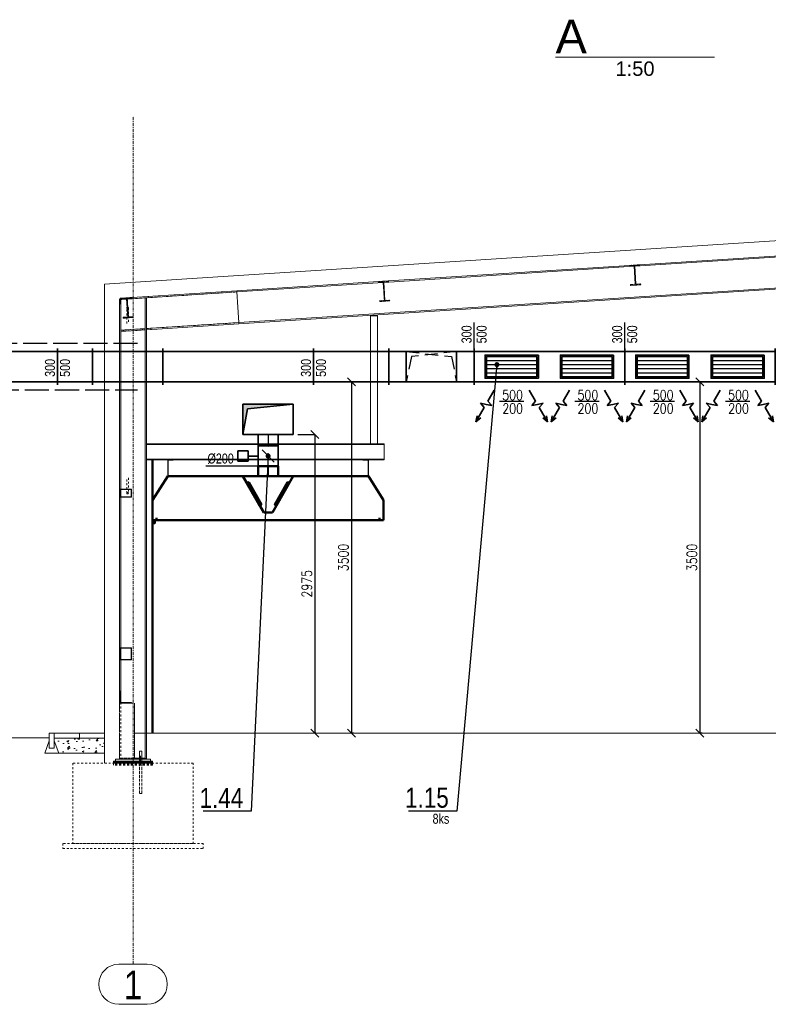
# Model space of a CAD drawing. Header units: millimetres. Extents: x 161070 to 520640, y 9197 to 248394.
# Tile 25 of 137: x 261863 to 269320, y 41195 to 51000. Entities that reach past the tile are written whole.
import ezdxf
from ezdxf.enums import TextEntityAlignment as Align

# ---------------------------------------------------------------- set-up
doc = ezdxf.new("R2010")
doc.units = ezdxf.units.MM
doc.header["$LTSCALE"] = 10
for name, pattern in [('ACAD_ISO02W100', [15, 12, -3]), ('DASHDOT', [25.4, 12.7, -6.35, 0, -6.35]), ('DASHED', [19.05, 12.7, -6.35]), ('DXK_LINE_DOT2', [3.9198, 1.9599, -1.9599]), ('DXK_LINE_DOT3', [5.9187, 2.979, -0.9799, 0.9799, -0.9799])]:
    doc.linetypes.add(name, pattern=pattern)
doc.layers.get('Defpoints').update_dxf_attribs({"color": 252})
for name, color, linetype, lineweight in [('VZT Odvod', 5, 'Continuous', 35), ('VZT Privod', 6, 'Continuous', 35), ('VZT-komponenty', 1, 'Continuous', 50), ('VZT-koty', 4, 'Continuous', 25)]:
    doc.layers.add(name, color=color, linetype=linetype, lineweight=lineweight)
for name, color, linetype in [('VZT Odvod-pozice_odkaz', 7, 'Continuous'), ('VZT Odvod-pozice_text', 7, 'Continuous'), ('VZT Privod-pozice_odkaz', 7, 'Continuous'), ('VZT Privod-pozice_text', 7, 'Continuous'), ('VZT Tepelná izolace', 3, 'ACAD_ISO02W100'), ('Vzt_koty', 4, 'Continuous')]:
    doc.layers.add(name, color=color, linetype=linetype)
doc.styles.add('AR-KOTY', font='simplex', dxfattribs={"width": 0.7})
doc.styles.add('Arial', font='arial.ttf')
doc.styles.add('Arial Narrow', font='ARIALN.TTF', dxfattribs={"height": 0.2})
doc.styles.add('Romans', font='romans.shx', dxfattribs={"width": 0.8})
doc.styles.get("Standard").update_dxf_attribs({"font": 'ic-simplex.shx', "width": 0.8})
doc.dimstyles.new('CADKON', dxfattribs={"dimscale": 50, "dimtxt": 2.5, "dimasz": 2.5, "dimexe": 1.8, "dimexo": 5, "dimgap": 0.6, "dimtad": 1, "dimrnd": 1, "dimtxsty": 'Standard', "dimblk1": 'ARCHTICK', "dimblk2": 'ARCHTICK', "dimsah": 1, "dimcen": 2.5, "dimadec": 1, "dimazin": 2, "dimtfac": 1, "dimtdec": 4, "dimtix": 1, "dimtmove": 1, "dimatfit": 3, "dimldrblk": 'OPEN30', "dimfxl": 5, "dimtolj": 1, "dimarcsym": 0})
doc.dimstyles.new('Standa 50', dxfattribs={"dimtxt": 100, "dimasz": 80, "dimexe": 0, "dimexo": 30, "dimgap": 30, "dimtad": 1, "dimdec": 0, "dimrnd": 1, "dimdsep": 46, "dimtxsty": 'Romans', "dimblk": 'OBLIQUE', "dimcen": 0, "dimclrd": 256, "dimclre": 256, "dimclrt": 256, "dimadec": 0, "dimazin": 0, "dimtfac": 1, "dimtdec": 0, "dimtofl": 0, "dimtmove": 0, "dimatfit": 3, "dimldrblk": 'OBLIQUE', "dimfxl": 1, "dimtvp": 1.1, "dimtolj": 1, "dimlwd": -1, "dimlwe": -1, "dimarcsym": 0})

# ---------------------------------------------------------------- blocks, each defined once
blk = doc.blocks.new('*U2084', base_point=(100, 200))
at = {"color": 0, "linetype": 'ByBlock', "lineweight": -2}
for p, q in [((0, 200), (0, 0)), ((100, 200), (0, 200)), ((100, 0), (100, 200)), ((0, 0), (100, 0))]:
    blk.add_line(p, q, dxfattribs=at)
at = {"color": 40, "linetype": 'DASHDOT', "lineweight": 25}
blk.add_line((0, 100), (100, 100), dxfattribs=at)
blk = doc.blocks.new('_OBLIQUE')
at = {"color": 0, "linetype": 'ByBlock'}
blk.add_line((-0.5, -0.5), (0.5, 0.5), dxfattribs=at)
blk = doc.blocks.new('*D2178')
at = {"layer": 'Defpoints', "color": 0}
for p in [(264602.2, 46870.2), (264803.5, 43895.2), (264843.3, 43895.2)]:
    blk.add_point(p, dxfattribs=at)
at = {"layer": 'Vzt_koty'}
for p, q in [((264632.2, 46870.2), (264803.5, 46870.2)), ((264803.5, 46870.2), (264803.5, 43895.2)), ((264813.3, 43895.2), (264803.5, 43895.2))]:
    blk.add_line(p, q, dxfattribs=at)
at = {"layer": 'Vzt_koty', "xscale": 80, "yscale": 80, "zscale": 80}
for p, rotation in [((264803.5, 46870.2), 90), ((264803.5, 43895.2), 270)]:
    blk.add_blockref('_OBLIQUE', p, dxfattribs=dict(at, rotation=rotation))
at = {"layer": 'Vzt_koty', "insert": (264723.5, 45382.7), "char_height": 100, "attachment_point": 5, "rotation": 90, "style": 'Romans'}
blk.add_mtext('\\A1;2975', dxfattribs=at)
blk = doc.blocks.new('*U2195')
at = {"color": 0, "linetype": 'ByBlock'}
for p, q in [((0, 300), (0, 330)), ((1500, 300), (0, 300)), ((0, 300), (0, 0)), ((1500, 300), (1500, 330)), ((1500, 0), (1500, 300)), ((0, 0), (1500, 0)), ((0, 0), (0, -30)), ((1500, 0), (1500, -30))]:
    blk.add_line(p, q, dxfattribs=at)
blk = doc.blocks.new('*U2240', base_point=(114.984456, 100))
at = {"color": 0, "linetype": 'ByBlock', "lineweight": -2}
for p, q in [((0, 200), (0, 0)), ((114.984456, 200), (0, 200)), ((114.984456, 0), (114.984456, 200)), ((0, 0), (114.984456, 0))]:
    blk.add_line(p, q, dxfattribs=at)
at = {"color": 2, "linetype": 'DASHDOT', "lineweight": 25}
blk.add_line((0, 100), (114.984456, 100), dxfattribs=at)
blk = doc.blocks.new('*D2241')
at = {"layer": 'Defpoints', "color": 0}
for p in [(265164.3, 47395.2), (265158, 43895.2), (265167.1, 43895.2)]:
    blk.add_point(p, dxfattribs=at)
at = {"layer": 'Vzt_koty'}
for p, q in [((265194.3, 47395.2), (265167.1, 47395.2)), ((265167.1, 47395.2), (265167.1, 43895.2)), ((265188, 43895.2), (265167.1, 43895.2))]:
    blk.add_line(p, q, dxfattribs=at)
at = {"layer": 'Vzt_koty', "xscale": 80, "yscale": 80, "zscale": 80}
for p, rotation in [((265167.1, 47395.2), 90), ((265167.1, 43895.2), 270)]:
    blk.add_blockref('_OBLIQUE', p, dxfattribs=dict(at, rotation=rotation))
at = {"layer": 'Vzt_koty', "insert": (265087.1, 45645.2), "char_height": 100, "attachment_point": 5, "rotation": 90, "style": 'Romans'}
blk.add_mtext('\\A1;3500', dxfattribs=at)
blk = doc.blocks.new('*U2287', base_point=(750, 300))
at = {"color": 0, "linetype": 'ByBlock'}
for p, q in [((0, 300), (0, 330)), ((750, 300), (0, 300)), ((0, 300), (0, 0)), ((750, 300), (750, 330)), ((750, 0), (750, 300)), ((0, 0), (750, 0)), ((0, 0), (0, -30)), ((750, 0), (750, -30))]:
    blk.add_line(p, q, dxfattribs=at)
blk = doc.blocks.new('*U2284', base_point=(300, 0))
at = {"color": 0, "linetype": 'ByBlock', "lineweight": -2}
for p, q in [((0, 675), (0, 175)), ((300, 675), (0, 675)), ((300, 175), (300, 675)), ((0, 175), (0, 0)), ((300, 0), (300, 175)), ((0, 0), (-30, 0)), ((0, 0), (300, 0)), ((300, 0), (330, 0))]:
    blk.add_line(p, q, dxfattribs=at)
at = {"color": 2, "linetype": 'DASHED', "lineweight": 25}
blk.add_line((0, 175), (300, 175), dxfattribs=at)
blk.add_lwpolyline([(0, 175), (50, 625), (300, 675)], dxfattribs=at)
blk = doc.blocks.new('*U2288')
at = {"linetype": 'ByBlock', "transparency": 33554687}
blk.add_hatch(color=0, dxfattribs=at).paths.add_polyline_path([(500, 300), (0, 300), (0, 0), (45, 255)])
at = {"color": 0, "linetype": 'ByBlock'}
for p, q in [((500, 300), (0, 300)), ((0, 300), (0, 0)), ((45, 255), (500, 300)), ((500, 0), (500, 300)), ((0, 0), (45, 255)), ((0, 0), (500, 0))]:
    blk.add_line(p, q, dxfattribs=at)
blk = doc.blocks.new('*U2290')
at = {"color": 0, "linetype": 'ByBlock', "lineweight": -2}
for points in [[(0, 200), (0, 0)], [(0, 200), (500, 200)], [(500, 200), (500, 0)], [(0, 0), (500, 0)]]:
    blk.add_lwpolyline(points, dxfattribs=at)
at = {"color": 2, "linetype": 'ByBlock', "lineweight": 25}
for points in [[(0, 160), (500, 160)], [(0, 120), (500, 120)], [(0, 80), (500, 80)], [(0, 40), (500, 40)]]:
    blk.add_lwpolyline(points, dxfattribs=at)
blk = doc.blocks.new('*U2277', base_point=(100.000029, 76.999998))
at = {"color": 0, "linetype": 'ByBlock', "lineweight": -2}
for p, q in [((278.000029, 76.999998), (304.513255, 153.999998)), ((331.026481, 76.999998), (304.513255, 153.999998)), ((100.000029, 76.999998), (278.000029, 76.999998)), ((331.026481, 76.999998), (357.539708, -0.000002)), ((357.539708, -0.000002), (384.052934, 76.999998)), ((384.052934, 76.999998), (620.052934, 76.999998)), ((620.052934, 76.999998), (535.879199, 107.513298)), ((620.052934, 76.999998), (535.879199, 46.486697))]:
    blk.add_line(p, q, dxfattribs=at)
blk = doc.blocks.new('*D2291')
at = {"layer": 'Defpoints', "color": 0}
for p in [(268636.2, 47395.2), (268629.8, 43895.2), (268638.9, 43895.2)]:
    blk.add_point(p, dxfattribs=at)
at = {"layer": 'Vzt_koty'}
for p, q in [((268666.2, 47395.2), (268638.9, 47395.2)), ((268638.9, 47395.2), (268638.9, 43895.2)), ((268659.8, 43895.2), (268638.9, 43895.2))]:
    blk.add_line(p, q, dxfattribs=at)
at = {"layer": 'Vzt_koty', "xscale": 80, "yscale": 80, "zscale": 80}
for p, rotation in [((268638.9, 47395.2), 90), ((268638.9, 43895.2), 270)]:
    blk.add_blockref('_OBLIQUE', p, dxfattribs=dict(at, rotation=rotation))
at = {"layer": 'Vzt_koty', "insert": (268558.9, 45645.2), "char_height": 100, "attachment_point": 5, "rotation": 90, "style": 'Romans'}
blk.add_mtext('\\A1;3500', dxfattribs=at)
blk = doc.blocks.new('*U2281', base_point=(0, 300))
at = {"color": 0, "linetype": 'ByBlock'}
for p, q in [((0, 300), (0, 330)), ((700, 300), (0, 300)), ((0, 300), (0, 0)), ((700, 300), (700, 330)), ((700, 0), (700, 300)), ((0, 0), (700, 0)), ((0, 0), (0, -30)), ((700, 0), (700, -30))]:
    blk.add_line(p, q, dxfattribs=at)
blk = doc.blocks.new('*U2280', base_point=(0, 300))
at = {"color": 0, "linetype": 'ByBlock'}
for p, q in [((0, 300), (0, 330)), ((350, 300), (0, 300)), ((0, 300), (0, 0)), ((350, 300), (350, 330)), ((350, 0), (350, 300)), ((0, 0), (350, 0)), ((0, 0), (0, -30)), ((350, 0), (350, -30))]:
    blk.add_line(p, q, dxfattribs=at)
blk = doc.blocks.new('_ArchTick')
at = {"color": 0, "const_width": 0.15}
blk.add_lwpolyline([(-0.5, -0.5), (0.5, 0.5)], dxfattribs=at)
blk = doc.blocks.new('*U2175', base_point=(200, 100))
at = {"color": 0, "linetype": 'ByBlock', "lineweight": -2}
for p, q in [((150, 300), (50, 300)), ((50, 300), (50, 200)), ((150, 200), (150, 300)), ((50, 200), (100, 200)), ((100, 100), (100, 200)), ((100, 200), (150, 200))]:
    blk.add_line(p, q, dxfattribs=at)
for points in [[(0, 100), (0, -100)], [(200, 100), (0, 100)], [(200, 100), (200, -100)], [(160, 60), (40, -60)], [(200, -100), (0, -100)]]:
    blk.add_lwpolyline(points, dxfattribs=at)
at = {"color": 2, "linetype": 'DASHDOT', "lineweight": 25}
blk.add_lwpolyline([(0, 0), (200, 0)], dxfattribs=at)

msp = doc.modelspace()

# ---------------------------------------------------------------- hatches: boundary and pattern name
at = {"lineweight": 15, "transparency": 33554687}
h = msp.add_hatch(dxfattribs=at)
h.set_pattern_fill('AR-CONC', color=252)
h.set_pattern_definition([(50, (339444.59, 55896.33), (182.18467, -15.93909), [19.05, -209.55]), (355, (339444.6, 55896.33), (-35.2434, 191.05685), [15.24, -167.6406]), (100.45144, (339459.77, 55895), (146.94125, 175.11775), [16.19, -178.09024]), (46.1842, (339444.6, 55947.13), (271.07904, -42.0423), [28.575, -314.325]), (96.63556, (339467.18, 55943.63), (237.4041, 247.4261), [24.285, -267.1356]), (351.18415, (339444.6, 55947.13), (237.4041, 247.4261), [22.86, -251.4597]), (21, (339469.99, 55934.43), (151.6144, -102.2652), [19.05, -209.55]), (326, (339470, 55934.43), (61.80203, 184.18797), [15.24, -167.64]), (71.45144, (339482.63, 55925.91), (213.4164, 81.92277), [16.19, -178.08994]), (37.5, (339444.59, 55896.33), (3.088603, 84.55504), [0, -165.608, 0, -170.18, 0, -168.275]), (7.5, (339444.59, 55896.33), (66.81966, 100.18057), [0, -97.028, 0, -161.798, 0, -64.135]), (327.5, (339387.95, 55896.33), (135.590595, -5.728744), [0, -63.5, 0, -198.12, 0, -262.89]), (317.5, (339362.55, 55896.33), (148.12918, 25.4265), [0, -82.55, 0, -131.572, 0, -186.69])])
h.paths.add_polyline_path([(262707.2, 43695.2), (262707.2, 43845.2), (262207.2, 43845.2), (262207.2, 43820.2), (262252.2, 43695.2)])

# ---------------------------------------------------------------- linework, layer by layer
at = {"color": 252, "linetype": 'Continuous', "lineweight": 15}
for p, q in [((267200.9, 50628.4), (268783.5, 50628.4)), ((270483.7, 48706.3), (267989.3, 48545.4)), ((270435.8, 48714.7), (268035.6, 48559.9)), ((267983.7, 48545), (265489.3, 48384.1)), ((267935.8, 48553.4), (265535.6, 48398.6)), ((267935.8, 48553.4), (268035.6, 48559.9)), ((267936.4, 48545), (267935.8, 48553.4)), ((267983.5, 48548), (267936.4, 48545)), ((267995.3, 48365.4), (267983.5, 48548)), ((268036.2, 48551.4), (267989.1, 48548.4)), ((267989.1, 48548.4), (268000.9, 48365.7)), ((268035.6, 48559.9), (268036.2, 48551.4)), ((271979.6, 48495.1), (264045.8, 47983.4)), ((264046.6, 47971.9), (271980.3, 48483.6)), ((265435.8, 48392.2), (264025.3, 48301.2)), ((265483.7, 48383.8), (264026.1, 48289.7)), ((265435.8, 48392.2), (265535.6, 48398.6)), ((265436.4, 48383.7), (265435.8, 48392.2)), ((265483.5, 48386.8), (265436.4, 48383.7)), ((265495.3, 48204.1), (265483.5, 48386.8)), ((265536.2, 48390.2), (265489.1, 48387.1)), ((265489.1, 48387.1), (265500.9, 48204.5)), ((265535.6, 48398.6), (265536.2, 48390.2)), ((267948.2, 48362.3), (267995.3, 48365.4)), ((267948.8, 48353.9), (267948.2, 48362.3)), ((268048.6, 48360.3), (267948.8, 48353.9)), ((268048, 48368.8), (268000.9, 48365.7)), ((268048.6, 48360.3), (268048, 48368.8)), ((264026.1, 48289.2), (262934.3, 48218.8)), ((264025.3, 48301.2), (262980.6, 48233.8)), ((263147.9, 48232.6), (263147.2, 48244.6)), ((264025.3, 48301.2), (264026.1, 48289.7)), ((264026.1, 48289.2), (264025.3, 48301.2)), ((264026.1, 48289.2), (264045.8, 47983.9)), ((262857.2, 48217.4), (262906.8, 48220.6)), ((262857.2, 48167.4), (262857.2, 48217.4)), ((262857.2, 48167.4), (262857.2, 46325.2)), ((262860.2, 48167.4), (262857.2, 48167.4)), ((262907, 48217.6), (262860.2, 48214.5)), ((262870.2, 48214.7), (262860.2, 48214)), ((262860.2, 48167.4), (262860.2, 48214.5)), ((262880.8, 48227.4), (262865.2, 48226.4)), ((262865.2, 48226.4), (262865.7, 48217.9)), ((262866, 48214.4), (262865.9, 48214.9)), ((262928.7, 48218.5), (262866, 48214.4)), ((262870.2, 48214.7), (262870.2, 46325.2)), ((262880.8, 48227.4), (262980.6, 48233.8)), ((262881.4, 48218.9), (262880.8, 48227.4)), ((262928.5, 48222), (262881.4, 48218.9)), ((262906.8, 48220.6), (262907, 48217.6)), ((262940.3, 48039.3), (262928.5, 48222)), ((262981.2, 48225.4), (262934.1, 48222.3)), ((262934.1, 48222.3), (262945.9, 48039.7)), ((262980.6, 48233.8), (262981.2, 48225.4)), ((263114.2, 48230.4), (263127.2, 48231.3)), ((263114.2, 43635.2), (263114.2, 48230.4)), ((263127.2, 48231.3), (263127.2, 43635.2)), ((265448.2, 48201.1), (265495.3, 48204.1)), ((265448.8, 48192.6), (265448.2, 48201.1)), ((265548.6, 48199.1), (265448.8, 48192.6)), ((265548, 48207.5), (265500.9, 48204.5)), ((265548.6, 48199.1), (265548, 48207.5)), ((265427.2, 48050.2), (265357.2, 48050.2)), ((265357.2, 46777.2), (265357.2, 48050.2)), ((265427.2, 46777.2), (265427.2, 48050.2)), ((262893.2, 48036.3), (262940.3, 48039.3)), ((262893.8, 48027.8), (262893.2, 48036.3)), ((262993.6, 48034.3), (262893.8, 48027.8)), ((262993, 48042.7), (262945.9, 48039.7)), ((262993.6, 48034.3), (262993, 48042.7)), ((264045.8, 47983.9), (263127.2, 47924.6)), ((264046.6, 47971.9), (263128, 47912.7)), ((264046.6, 47971.9), (264045.8, 47983.9)), ((264045.8, 47983.4), (264046.6, 47971.9)), ((262871.5, 47908.1), (263112.1, 47923.6)), ((262872.3, 47896.1), (262871.5, 47908.1)), ((262872.3, 47896.1), (263112.9, 47911.7)), ((263112.9, 47911.7), (263112.1, 47923.6)), ((263128, 47912.7), (263127.2, 47924.6)), ((263168.4, 47915.3), (263167.6, 47927.2)), ((263127.2, 46777.2), (265492.2, 46777.2)), ((265492.2, 46777.2), (265492.2, 46617.2)), ((263127.2, 46769.8), (265492.2, 46769.8)), ((263127.2, 46624.6), (265492.2, 46624.6)), ((263202.2, 46617.2), (263127.2, 46617.2)), ((263257.2, 46617.2), (263202.2, 46617.2)), ((264287.2, 46617.2), (263257.2, 46617.2)), ((263337.2, 46617.2), (263337.2, 46455.2)), ((263341.2, 46459.2), (263341.2, 46613.2)), ((263341.2, 46613.2), (263392.2, 46613.2)), ((263392.2, 46613.2), (263392.2, 46617.2)), ((264342.2, 46617.2), (264287.2, 46617.2)), ((265437.2, 46617.2), (264342.2, 46617.2)), ((265282.2, 46617.2), (265282.2, 46613.2)), ((265282.2, 46613.2), (265333.2, 46613.2)), ((265333.2, 46613.2), (265333.2, 46459.2)), ((265337.2, 46455.2), (265337.2, 46617.2)), ((265492.2, 46617.2), (265437.2, 46617.2)), ((263337.2, 46455.2), (263392.2, 46455.2)), ((263392.2, 46459.2), (263341.2, 46459.2)), ((263392.2, 46455.2), (263392.2, 46459.2)), ((264272.2, 46455.2), (264327.2, 46455.2)), ((265333.2, 46459.2), (265282.2, 46459.2)), ((265282.2, 46459.2), (265282.2, 46455.2)), ((265282.2, 46455.2), (265337.2, 46455.2)), ((262857.2, 46325.2), (262977.2, 46325.2)), ((262857.2, 46245.2), (262857.2, 46325.2)), ((262972.2, 46320.2), (262862.2, 46320.2)), ((262862.2, 46320.2), (262862.2, 46250.2)), ((262870.2, 46320.2), (262870.2, 46250.2)), ((262972.2, 46250.2), (262972.2, 46320.2)), ((262977.2, 46325.2), (262977.2, 46245.2)), ((262977.2, 46245.2), (262857.2, 46245.2)), ((262857.2, 46245.2), (262857.2, 44745.2)), ((262862.2, 46250.2), (262972.2, 46250.2)), ((262870.2, 46245.2), (262870.2, 44745.2)), ((262857.2, 44745.2), (262977.2, 44745.2)), ((262857.2, 44625.2), (262857.2, 44745.2)), ((262972.2, 44740.2), (262862.2, 44740.2)), ((262862.2, 44740.2), (262862.2, 44630.2)), ((262870.2, 44740.2), (262870.2, 44630.2)), ((262972.2, 44630.2), (262972.2, 44740.2)), ((262977.2, 44745.2), (262977.2, 44625.2)), ((262977.2, 44625.2), (262857.2, 44625.2)), ((262857.2, 44625.2), (262857.2, 44315.2)), ((262862.2, 44630.2), (262972.2, 44630.2)), ((262870.2, 44625.2), (262870.2, 44199.2)), ((262857.2, 44315.2), (262861.2, 44315.2)), ((262857.2, 44195.2), (262857.2, 44315.2)), ((262861.2, 44315.2), (262861.2, 44199.2)), ((262977.2, 44195.2), (262857.2, 44195.2)), ((262861.2, 44199.2), (262977.2, 44199.2)), ((262977.2, 44199.2), (262977.2, 44195.2)), ((262817.2, 43635.2), (262817.2, 43615.2)), ((262817.2, 43635.2), (263167.2, 43635.2)), ((262857.2, 43645.2), (262857.2, 43635.2)), ((262870.2, 43645.2), (262870.2, 43635.2)), ((263007.2, 43647.2), (263107.2, 43647.2)), ((263007.2, 43635.2), (263007.2, 43645.2)), ((263079.2, 43715.2), (263055.2, 43715.2)), ((263055.2, 43647.2), (263055.2, 43715.2)), ((263057.2, 43635.2), (263057.2, 43647.2)), ((263079.2, 43647.2), (263079.2, 43715.2)), ((263107.2, 43647.2), (263107.2, 43635.2)), ((263167.2, 43635.2), (263167.2, 43615.2)), ((262797.2, 43615.2), (262817.2, 43615.2)), ((262797.2, 43605.2), (262797.2, 43615.2)), ((262797.2, 43605.2), (263055.2, 43605.2)), ((262797.2, 43605.2), (263055.2, 43605.2)), ((262797.2, 43597.2), (262797.2, 43605.2)), ((262797.2, 43597.2), (263055.2, 43597.2)), ((262797.2, 43595.2), (262797.2, 43597.2)), ((262797.2, 43597.2), (263055.2, 43597.2)), ((262817.2, 43615.2), (263167.2, 43615.2)), ((263055.2, 43595.2), (263055.2, 43615.2)), ((263079.2, 43595.2), (263079.2, 43615.2)), ((263187.2, 43605.2), (263079.2, 43605.2)), ((263187.2, 43605.2), (263079.2, 43605.2)), ((263187.2, 43597.2), (263079.2, 43597.2)), ((263187.2, 43597.2), (263079.2, 43597.2)), ((263187.2, 43615.2), (263167.2, 43615.2)), ((263187.2, 43605.2), (263187.2, 43615.2)), ((263187.2, 43597.2), (263187.2, 43605.2)), ((263187.2, 43595.2), (263187.2, 43597.2)), ((262851, 41595.2), (263133.4, 41595.2)), ((262851, 41195.2), (263133.4, 41195.2))]:
    msp.add_line(p, q, dxfattribs=at)
at = {"color": 252, "linetype": 'DXK_LINE_DOT3', "lineweight": 15}
msp.add_line((262992.2, 41595.2), (262992.2, 50040.2), dxfattribs=at)
at = {"color": 252, "lineweight": 15}
for p, q in [((273035.6, 49032.4), (262707.2, 48366.2)), ((262707.2, 48366.2), (262707.2, 43595.2)), ((262157.2, 43850.2), (251581.1, 43850.2)), ((262157.2, 43895.2), (262707.2, 43895.2)), ((262157.2, 43850.2), (262157.2, 43895.2)), ((262157.2, 43850.2), (262157.2, 43745.2)), ((262207.2, 43895.2), (262207.2, 43745.2)), ((262707.2, 43845.2), (262207.2, 43845.2)), ((262457.2, 43895.2), (262457.2, 43845.2)), ((263007, 43895.2), (274359.1, 43895.2)), ((262157.2, 43820.2), (262112.2, 43695.2)), ((262157.2, 43745.2), (262207.2, 43745.2)), ((262207.2, 43820.2), (262252.2, 43695.2)), ((262112.2, 43695.2), (262252.2, 43695.2)), ((262252.2, 43695.2), (262707.2, 43695.2))]:
    msp.add_line(p, q, dxfattribs=at)
at = {"color": 252, "linetype": 'DXK_LINE_DOT2', "lineweight": 15}
for p, q in [((267935.8, 48553.4), (268035.6, 48559.9)), ((268035.6, 48559.9), (267935.8, 48553.4)), ((267936.4, 48545), (267935.8, 48553.4)), ((267983.5, 48548), (267936.4, 48545)), ((267995.3, 48365.4), (267983.5, 48548)), ((267989.3, 48545.4), (267983.7, 48545)), ((268036.2, 48551.4), (267989.1, 48548.4)), ((267989.1, 48548.4), (268000.9, 48365.7)), ((268035.6, 48559.9), (268036.2, 48551.4)), ((265435.8, 48392.2), (265535.6, 48398.6)), ((265535.6, 48398.6), (265435.8, 48392.2)), ((265436.4, 48383.7), (265435.8, 48392.2)), ((265483.5, 48386.8), (265436.4, 48383.7)), ((265495.3, 48204.1), (265483.5, 48386.8)), ((265489.3, 48384.1), (265483.7, 48383.8)), ((265536.2, 48390.2), (265489.1, 48387.1)), ((265489.1, 48387.1), (265500.9, 48204.5)), ((265535.6, 48398.6), (265536.2, 48390.2)), ((267948.2, 48362.3), (267995.3, 48365.4)), ((267948.8, 48353.9), (267948.2, 48362.3)), ((268048.6, 48360.3), (267948.8, 48353.9)), ((268000.9, 48365.7), (268048, 48368.8)), ((268048, 48368.8), (268048.6, 48360.3)), ((263127.2, 48231.3), (264026.1, 48289.2)), ((264045.8, 47983.4), (264026.1, 48289.7)), ((262857.2, 48217.4), (262906.8, 48220.6)), ((262857.2, 48167.4), (262857.2, 48217.4)), ((262860.2, 48214), (262857.2, 48213.8)), ((262857.2, 48213.8), (262857.2, 48167.4)), ((262860.2, 48167.4), (262857.2, 48167.4)), ((262860.2, 48214.5), (262907, 48217.6)), ((262860.2, 48167.4), (262860.2, 48214.5)), ((262865.7, 48217.9), (262865.9, 48214.9)), ((263114.2, 48230.4), (262870.2, 48214.7)), ((262880.8, 48227.4), (262980.6, 48233.8)), ((262980.6, 48233.8), (262880.8, 48227.4)), ((262881.4, 48218.9), (262880.8, 48227.4)), ((262928.5, 48222), (262881.4, 48218.9)), ((262907, 48217.6), (262906.8, 48220.6)), ((262940.3, 48039.3), (262928.5, 48222)), ((262934.3, 48218.8), (262928.7, 48218.5)), ((262981.2, 48225.4), (262934.1, 48222.3)), ((262934.1, 48222.3), (262945.9, 48039.7)), ((262980.6, 48233.8), (262981.2, 48225.4)), ((263127.2, 47924.6), (263127.2, 48231.3)), ((265448.2, 48201.1), (265495.3, 48204.1)), ((265448.8, 48192.6), (265448.2, 48201.1)), ((265548.6, 48199.1), (265448.8, 48192.6)), ((265500.9, 48204.5), (265548, 48207.5)), ((265548, 48207.5), (265548.6, 48199.1)), ((262929.2, 48129.5), (262930.3, 48133.4)), ((262930.3, 48125.7), (262929.2, 48129.5)), ((262929.2, 47975.9), (262929.2, 48129.5)), ((262930.3, 48133.4), (262933.2, 48136.2)), ((262933.2, 48122.9), (262930.3, 48125.7)), ((262933.2, 48136.2), (262937.2, 48137.2)), ((262937.2, 48121.9), (262933.2, 48122.9)), ((262937.2, 48137.2), (262941.2, 48136.2)), ((262941.2, 48122.9), (262937.2, 48121.9)), ((262941.2, 48136.2), (262944.1, 48133.4)), ((262944.1, 48125.7), (262941.2, 48122.9)), ((262944.1, 48133.4), (262945.2, 48129.5)), ((262945.2, 48129.5), (262944.1, 48125.7)), ((262945.2, 48129.5), (262945.2, 47975.9)), ((262893.2, 48036.3), (262940.3, 48039.3)), ((262893.8, 48027.8), (262893.2, 48036.3)), ((262993.6, 48034.3), (262893.8, 48027.8)), ((262945.9, 48039.7), (262993, 48042.7)), ((262993, 48042.7), (262993.6, 48034.3)), ((264045.8, 47983.9), (263127.2, 47924.6)), ((262871.5, 47908.1), (263112.1, 47923.6)), ((262872.3, 47896.1), (262871.5, 47908.1)), ((262872.3, 47896.1), (262897.9, 47897.8)), ((262897.9, 47897.8), (262897.1, 47909.7)), ((262897.9, 47897.8), (263112.9, 47911.7)), ((263087.3, 47910), (263086.5, 47922)), ((263112.9, 47911.7), (263112.1, 47923.6)), ((263127.2, 46777.2), (263127.2, 46617.2)), ((265427.2, 46777.2), (265357.2, 46777.2)), ((263257.2, 46617.2), (263202.2, 46617.2)), ((264342.2, 46617.2), (264287.2, 46617.2)), ((265492.2, 46617.2), (265437.2, 46617.2)), ((262929.2, 46285.2), (262929.2, 46438.9)), ((262945.2, 46438.9), (262945.2, 46285.2)), ((262857.2, 46245.2), (262857.2, 46325.2)), ((262857.2, 46325.2), (262977.2, 46325.2)), ((262857.2, 46325.2), (262857.2, 46245.2)), ((262862.2, 46320.2), (262862.2, 46250.2)), ((262972.2, 46320.2), (262862.2, 46320.2)), ((262870.2, 46325.2), (262870.2, 46320.2)), ((262929.2, 46285.2), (262930.3, 46289)), ((262930.3, 46281.4), (262929.2, 46285.2)), ((262930.3, 46289), (262933.2, 46291.8)), ((262933.2, 46278.6), (262930.3, 46281.4)), ((262933.2, 46291.8), (262937.2, 46292.8)), ((262937.2, 46292.8), (262941.2, 46291.8)), ((262941.2, 46291.8), (262944.1, 46289)), ((262944.1, 46281.4), (262941.2, 46278.6)), ((262944.1, 46289), (262945.2, 46285.2)), ((262945.2, 46285.2), (262944.1, 46281.4)), ((262972.2, 46250.2), (262972.2, 46320.2)), ((262977.2, 46325.2), (262977.2, 46245.2)), ((262977.2, 46245.2), (262857.2, 46245.2)), ((262862.2, 46250.2), (262972.2, 46250.2)), ((262870.2, 46250.2), (262870.2, 46245.2)), ((262937.2, 46277.5), (262933.2, 46278.6)), ((262941.2, 46278.6), (262937.2, 46277.5)), ((262857.2, 44625.2), (262857.2, 44745.2)), ((262857.2, 44745.2), (262977.2, 44745.2)), ((262857.2, 44745.2), (262857.2, 44625.2)), ((262862.2, 44740.2), (262862.2, 44630.2)), ((262972.2, 44740.2), (262862.2, 44740.2)), ((262870.2, 44745.2), (262870.2, 44740.2)), ((262972.2, 44630.2), (262972.2, 44740.2)), ((262977.2, 44745.2), (262977.2, 44625.2)), ((262977.2, 44625.2), (262857.2, 44625.2)), ((262862.2, 44630.2), (262972.2, 44630.2)), ((262870.2, 44630.2), (262870.2, 44625.2)), ((262857.2, 44315.2), (262857.2, 43645.2)), ((262857.2, 44315.2), (262857.2, 44195.2)), ((262857.2, 44315.2), (262861.2, 44315.2)), ((262861.2, 44315.2), (262861.2, 44199.2)), ((262857.2, 43645.2), (262857.2, 44195.2)), ((262857.2, 44195.2), (263007.2, 44195.2)), ((262857.2, 43645.2), (262857.2, 44195.2)), ((262857.2, 44195.2), (263007.2, 44195.2)), ((262857.2, 44195.2), (262977.2, 44195.2)), ((262861.2, 44199.2), (262977.2, 44199.2)), ((262870.2, 44199.2), (262870.2, 43645.2)), ((262977.2, 44195.2), (262977.2, 44199.2)), ((263007.2, 43645.2), (263007.2, 44195.2)), ((263007.2, 44195.2), (263007.2, 43645.2)), ((262857.2, 43645.2), (263007.2, 43645.2)), ((263007.2, 43645.2), (262857.2, 43645.2)), ((263127.2, 43635.2), (262857.2, 43635.2)), ((263007.2, 43645.2), (263007.2, 43647.2)), ((263107.2, 43635.2), (263007.2, 43635.2)), ((263113.4, 43647.2), (263017.2, 43647.2)), ((263017.2, 43635.2), (263017.2, 43647.2)), ((263117.2, 43635.2), (263017.2, 43635.2)), ((263079.2, 43715.2), (263055.2, 43715.2)), ((263055.2, 43715.2), (263055.2, 43295.2)), ((263055.2, 43615.2), (263055.2, 43647.2)), ((263067.2, 43611.2), (263067.2, 43671.2)), ((263067.2, 43611.2), (263067.2, 43671.2)), ((263067.2, 43635.2), (263067.2, 43647.2)), ((263067.2, 43615.2), (263067.2, 43635.2)), ((263067.2, 43615.2), (263067.2, 43635.2)), ((263079.2, 43715.2), (263079.2, 43295.2)), ((263079.2, 43615.2), (263079.2, 43647.2)), ((263113.4, 43647.2), (263114.2, 43647.2)), ((263114.2, 43647.2), (263117.2, 43647.2)), ((263117.2, 43635.2), (263117.2, 43647.2)), ((262392.2, 43595.2), (262392.2, 42795.2)), ((263592.2, 43595.2), (262392.2, 43595.2)), ((262797.2, 43592.2), (262797.2, 43595.2)), ((263187.2, 43592.2), (262797.2, 43592.2)), ((263187.2, 43592.2), (262797.2, 43592.2)), ((262797.2, 43587.2), (262797.2, 43592.2)), ((263187.2, 43587.2), (262797.2, 43587.2)), ((262797.2, 43584.2), (262797.2, 43587.2)), ((263187.2, 43587.2), (262797.2, 43587.2)), ((263187.2, 43584.2), (262797.2, 43584.2)), ((263187.2, 43584.2), (262797.2, 43584.2)), ((262797.2, 43581.2), (262797.2, 43584.2)), ((263187.2, 43581.2), (262797.2, 43581.2)), ((263187.2, 43581.2), (262797.2, 43581.2)), ((262797.2, 43579.2), (262797.2, 43581.2)), ((263187.2, 43579.2), (262797.2, 43579.2)), ((263187.2, 43579.2), (262797.2, 43579.2)), ((262797.2, 43577.2), (262797.2, 43579.2)), ((263187.2, 43577.2), (262797.2, 43577.2)), ((263187.2, 43577.2), (262797.2, 43577.2)), ((262797.2, 43576.2), (262797.2, 43577.2)), ((263187.2, 43576.2), (262797.2, 43576.2)), ((263187.2, 43576.2), (262797.2, 43576.2)), ((262797.2, 43575.2), (262797.2, 43576.2)), ((263187.2, 43575.2), (262797.2, 43575.2)), ((263167.2, 43615.2), (262817.2, 43615.2)), ((263079.2, 43605.2), (263055.2, 43605.2)), ((263079.2, 43605.2), (263055.2, 43605.2)), ((263079.2, 43597.2), (263055.2, 43597.2)), ((263079.2, 43597.2), (263055.2, 43597.2)), ((263055.2, 43295.2), (263055.2, 43595.2)), ((263079.2, 43295.2), (263079.2, 43595.2)), ((263187.2, 43592.2), (263187.2, 43595.2)), ((263187.2, 43587.2), (263187.2, 43592.2)), ((263187.2, 43584.2), (263187.2, 43587.2)), ((263187.2, 43581.2), (263187.2, 43584.2)), ((263187.2, 43579.2), (263187.2, 43581.2)), ((263187.2, 43577.2), (263187.2, 43579.2)), ((263187.2, 43576.2), (263187.2, 43577.2)), ((263187.2, 43575.2), (263187.2, 43576.2)), ((263592.2, 42795.2), (263592.2, 43595.2)), ((263079.2, 43295.2), (263055.2, 43295.2)), ((263079.2, 43295.2), (263055.2, 43295.2)), ((262292.2, 42795.2), (262292.2, 42745.2)), ((263692.2, 42795.2), (262292.2, 42795.2)), ((262392.2, 42795.2), (263592.2, 42795.2)), ((263692.2, 42745.2), (263692.2, 42795.2)), ((262292.2, 42745.2), (263692.2, 42745.2))]:
    msp.add_line(p, q, dxfattribs=at)
at = {"color": 252, "linetype": 'Continuous', "lineweight": 15}
for centre, start, end in [((262851, 41395.2), 90, 270), ((263133.4, 41395.2), 270, 90)]:
    msp.add_arc(centre, 200, start, end, dxfattribs=at)
at = {"layer": 'VZT Privod'}
for points in [[(267029.3, 47660.2), (267029.3, 47430.2), (266499.3, 47430.2), (266499.3, 47660.2)], [(267779.3, 47660.2), (267779.3, 47430.2), (267249.3, 47430.2), (267249.3, 47660.2)], [(268529.3, 47660.2), (268529.3, 47430.2), (267999.3, 47430.2), (267999.3, 47660.2)], [(269279.3, 47660.2), (269279.3, 47430.2), (268749.3, 47430.2), (268749.3, 47660.2)]]:
    msp.add_lwpolyline(points, close=True, dxfattribs=at)
at = {"layer": 'VZT Tepelná izolace', "ltscale": 2}
for points in [[(263037.2, 47775.2), (260514.3, 47775.2, 0.413927), (259984.3, 47245.2), (259984.3, 45795.2), (260644.3, 45795.2), (260644.3, 45165.2), (259839.3, 45165.2)], [(259839.3, 45875.2), (259984.3, 45875.2), (259984.3, 45165.2), (260644.3, 45165.2), (260644.3, 47245.2, -0.345061), (260714.3, 47315.2), (263037.2, 47315.2)]]:
    msp.add_lwpolyline(points, format="xyb", dxfattribs=at)
at = {"layer": 'VZT-komponenty'}
for p, q in [((263187.2, 46617.2), (263187.2, 43895.2)), ((263187.2, 46215.2), (263337.2, 46455.2)), ((263337.2, 46455.2), (265337.2, 46455.2)), ((264087.2, 46455.2), (264293.6, 46091.9)), ((264587.2, 46455.2), (264380.8, 46091.9)), ((265487.2, 46215.2), (265337.2, 46455.2)), ((263187.2, 46015.2), (263187.2, 46215.2)), ((265487.2, 46015.2), (265487.2, 46215.2)), ((264293.6, 46091.9), (264380.8, 46091.9)), ((263187.2, 46015.2), (263227, 46015.2)), ((263227, 46015.2), (263227, 46041)), ((263227, 46015.2), (265447.4, 46015.2)), ((265447.4, 46015.2), (265447.4, 46041)), ((265487.2, 46015.2), (265447.4, 46015.2))]:
    msp.add_line(p, q, dxfattribs=at)
for points in [[(264127.5, 46384.2), (264144.2, 46393.7), (264270, 46172.4), (264253.3, 46162.9)], [(264546.9, 46384.2), (264530.2, 46393.7), (264404.4, 46172.4), (264421.1, 46162.9)], [(263198.9, 46015.2), (263210.4, 46015.2), (263210.4, 45986.9), (263198.9, 45986.9)]]:
    msp.add_lwpolyline(points, close=True, dxfattribs=at)
at = {"layer": 'VZT-koty'}
for p, q in [((266389.3, 47695.2), (266389.3, 47983.2)), ((267889.3, 47695.2), (267889.3, 47983.2)), ((266884.7, 47196.9), (266644, 47196.9)), ((267634.7, 47196.9), (267394, 47196.9)), ((268384.7, 47196.9), (268144, 47196.9)), ((269134.7, 47196.9), (268894, 47196.9)), ((264237.2, 46555.2), (263717.3, 46555.2))]:
    msp.add_line(p, q, dxfattribs=at)

# ---------------------------------------------------------------- block references
at = {"layer": 'VZT Odvod'}
for name, p, rotation in [('*U2288', (264087.2, 46870.2), 360), ('*U2240', (264337.2, 46755.2), 270), ('*U2175', (264237.2, 46755.2), 89.99999999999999)]:
    msp.add_blockref(name, p, dxfattribs=dict(at, rotation=rotation))
at = {"layer": 'VZT Privod'}
for name, p, rotation in [('*U2195', (260739.3, 47395.2), 360), ('*U2280', (262239.3, 47695.2), 360), ('*U2281', (262589.3, 47695.2), 360), ('*U2195', (263289.3, 47395.2), 360), ('*U2287', (265539.3, 47695.2), 360), ('*U2284', (265539.3, 47395.2), 270), ('*U2195', (266389.3, 47395.2), 360), ('*U2195', (267889.3, 47395.2), 360), ('*U2290', (266514.3, 47445.2), 360), ('*U2290', (267264.3, 47445.2), 360), ('*U2290', (268014.3, 47445.2), 360), ('*U2290', (268764.3, 47445.2), 360)]:
    msp.add_blockref(name, p, dxfattribs=dict(at, rotation=rotation))
at = {"layer": 'VZT Privod', "xscale": -1, "rotation": 90}
msp.add_blockref('*U2284', (266389.3, 47395.2), dxfattribs=at)
at = {"layer": 'VZT Privod', "yscale": 0.7, "zscale": 0.7}
for p, xscale, rotation in [((266589.3, 47309.4), 0.7, 240.0000000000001), ((266939.3, 47309.4), -0.7, 119.9999999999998), ((267339.3, 47309.4), 0.7, 240.0000000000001), ((267689.3, 47309.4), -0.7, 119.9999999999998), ((268089.3, 47309.4), 0.7, 240.0000000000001), ((268439.3, 47309.4), -0.7, 119.9999999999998), ((268839.3, 47309.4), 0.7, 240.0000000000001), ((269189.3, 47309.4), -0.7, 119.9999999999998)]:
    msp.add_blockref('*U2277', p, dxfattribs=dict(at, xscale=xscale, rotation=rotation))
at = {"layer": 'VZT-komponenty', "rotation": 270}
msp.add_blockref('*U2084', (264437.2, 46455.2), dxfattribs=at)

# ---------------------------------------------------------------- texts
at = {"color": 252, "linetype": 'Continuous', "lineweight": 15}
for s, height, style, p in [('A', 334.3, 'Arial', (267200.9, 50665.9)), ('1:50', 143.26, 'Arial', (267797.5, 50440.9)), ('1', 286.3, 'Arial Narrow', (262901, 41245.2))]:
    msp.add_text(s, height=height, dxfattribs=dict(at, style=style)).set_placement(p)
at = {"layer": 'VZT Odvod-pozice_text', "color": 210, "insert": (264089.4, 43150.1), "char_height": 200, "attachment_point": 9, "style": 'Arial'}
msp.add_mtext('\\W0.8\\H200.0\\C210;1.44', dxfattribs=at)
at = {"layer": 'VZT Privod-pozice_text', "color": 210, "insert": (266137.1, 43150.1), "char_height": 200, "width": 399.72, "attachment_point": 9, "style": 'Arial'}
msp.add_mtext('{\\W0.8;1.15}', dxfattribs=at)
at = {"layer": 'VZT-koty', "width": 0.8}
for p in [(266364.3, 47777.5), (267864.3, 47777.5), (262214.3, 47443.5), (264764.3, 47443.5)]:
    msp.add_text('300', height=100, rotation=90, dxfattribs=at).set_placement(p)
for p in [(266414.3, 47777.5), (267914.3, 47777.5), (262264.3, 47443.5), (264814.3, 47443.5)]:
    msp.add_text('500', height=100, rotation=90, dxfattribs=at).set_placement(p, align=Align.TOP_LEFT)
at = {"layer": 'VZT-koty', "style": 'AR-KOTY', "width": 0.8}
for s, p in [('500', (266875.7, 47211.9)), ('500', (267625.7, 47211.9)), ('500', (268375.7, 47211.9)), ('500', (269125.7, 47211.9)), ('200', (266876.1, 47078.8)), ('200', (267626.1, 47078.8)), ('200', (268376.1, 47078.8)), ('200', (269126.1, 47078.8))]:
    msp.add_text(s, height=100, dxfattribs=at).set_placement(p, align=Align.RIGHT)
at = {"layer": 'VZT-koty', "width": 0.8}
for s, p in [('%%c200', (263995.4, 46580.2)), ('8ks', (266142.2, 42993.1))]:
    msp.add_text(s, height=100, dxfattribs=at).set_placement(p, align=Align.RIGHT)

# ---------------------------------------------------------------- dimensions: what is measured, and where the dimension line sits
at = {"layer": 'Vzt_koty'}
for base, p1, p2, picture, middle in [((265167.1, 43895.2), (265164.3, 47395.2), (265158, 43895.2), '*D2241', (265087.1, 45645.2)), ((268638.9, 43895.2), (268636.2, 47395.2), (268629.8, 43895.2), '*D2291', (268558.9, 45645.2)), ((264803.5, 43895.2), (264602.2, 46870.2), (264843.3, 43895.2), '*D2178', (264723.5, 45382.7))]:
    dim = msp.add_linear_dim(base=base, p1=p1, p2=p2, angle=270, dimstyle='Standa 50', dxfattribs=at)
    dim.commit()
    dim.dimension.update_dxf_attribs({"geometry": picture, "text_midpoint": middle})

# ---------------------------------------------------------------- leaders
at = {"layer": 'VZT Odvod-pozice_odkaz', "color": 102, "annotation_type": 0, "has_hookline": 1, "hookline_direction": 1, "text_width": 399.5}
msp.add_leader([(264337.2, 46655.2), (264169.4, 43120.1), (264119.4, 43120.1)], dimstyle='CADKON', override={"dimscale": 50, "dimasz": 1, "dimgap": 0.6, "dimldrblk": 'Dot'}, dxfattribs=at)
at = {"layer": 'VZT Privod-pozice_odkaz', "color": 102, "annotation_type": 0, "has_hookline": 1, "hookline_direction": 1, "text_width": 401.3}
msp.add_leader([(266616.5, 47565.2), (266217.1, 43120.1), (266167.1, 43120.1)], dimstyle='CADKON', override={"dimscale": 50, "dimasz": 1, "dimgap": 0.6, "dimldrblk": 'Dot'}, dxfattribs=at)

doc.saveas('drawing.dxf')
